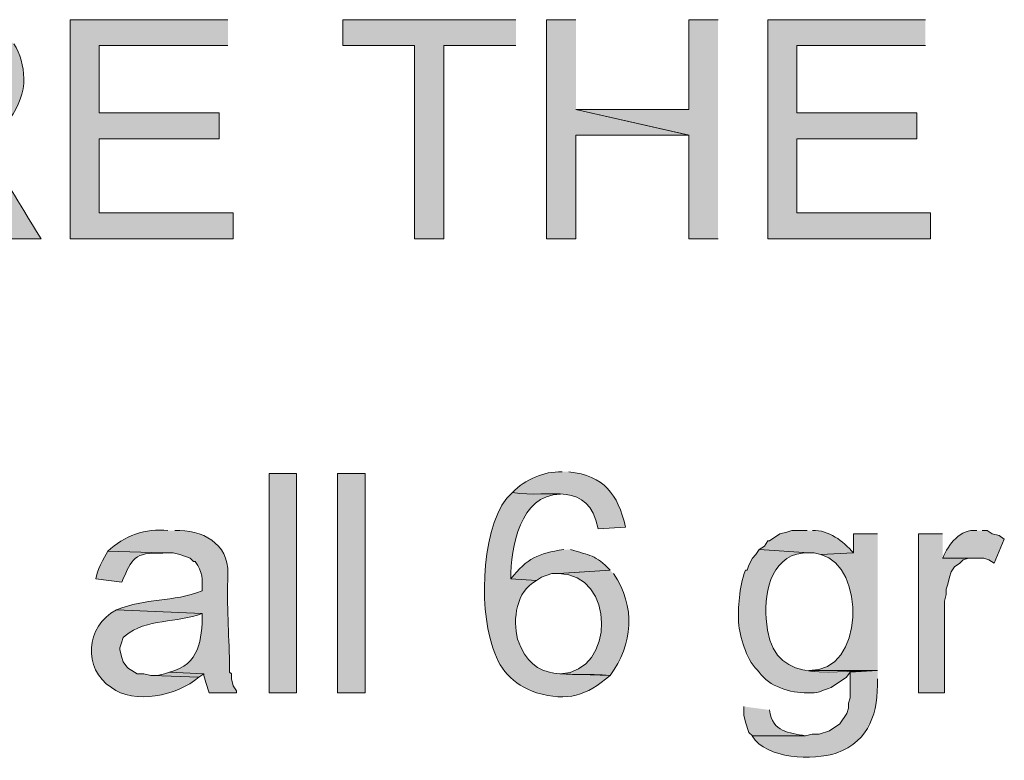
# Model space of a CAD drawing. Header units: inches. Extents: x 1352 to 2050, y -1711 to -1289.
# Tile 92 of 256: x 1816 to 1828, y -1597 to -1588. Entities that reach past the tile are written whole.
import ezdxf

# ---------------------------------------------------------------- set-up
doc = ezdxf.new("R2010")
doc.units = ezdxf.units.IN
doc.header["$MEASUREMENT"] = 0
doc.layers.add('图层 1', color=7, linetype='Continuous')

# ---------------------------------------------------------------- blocks, each defined once
blk = doc.blocks.new('block 13')
at = {"layer": '图层 1', "true_color": 0x221814}
for points in [[(1818.64, -1587.769), (1816.706, -1587.769), (1816.706, -1590.457), (1818.703, -1590.457), (1818.703, -1590.139), (1817.062, -1590.139), (1817.062, -1589.229), (1818.534, -1589.229), (1818.534, -1588.912), (1817.062, -1588.912), (1817.062, -1588.086), (1818.64, -1588.086)], [(1822.171, -1587.769), (1820.048, -1587.769), (1820.048, -1588.086), (1820.93, -1588.086), (1820.93, -1590.457), (1821.288, -1590.457), (1821.288, -1588.086), (1822.171, -1588.086)], [(1822.907, -1587.769), (1822.549, -1587.769), (1822.549, -1590.457), (1822.907, -1590.457), (1822.907, -1589.187), (1824.295, -1589.187), (1822.907, -1588.869)], [(1824.651, -1587.769), (1824.294, -1587.769), (1824.294, -1588.869), (1822.908, -1588.869), (1824.294, -1589.187), (1824.294, -1590.457), (1824.651, -1590.457)], [(1827.195, -1587.769), (1825.262, -1587.769), (1825.262, -1590.457), (1827.258, -1590.457), (1827.258, -1590.139), (1825.618, -1590.139), (1825.618, -1589.229), (1827.09, -1589.229), (1827.09, -1588.912), (1825.618, -1588.912), (1825.618, -1588.086), (1827.195, -1588.086)], [(1827.405, -1594.076), (1827.111, -1594.076), (1827.111, -1596.024), (1827.427, -1596.024), (1827.427, -1594.902), (1827.447, -1594.817), (1827.447, -1594.754), (1827.469, -1594.69), (1827.489, -1594.606), (1827.511, -1594.542), (1827.553, -1594.478), (1827.616, -1594.436), (1827.658, -1594.394), (1827.721, -1594.373), (1827.805, -1594.373), (1827.405, -1594.373)], [(1817.925, -1595.77), (1817.861, -1595.791), (1817.778, -1595.812), (1817.714, -1595.812), (1818.283, -1595.833), (1818.345, -1595.791)]]:
    blk.add_hatch(color=250, dxfattribs=at).paths.add_polyline_path(points)
h = blk.add_hatch(color=250, dxfattribs=at)
edge = h.paths.add_edge_path()
edge.add_spline(control_points=[(1815.949, -1588.002), (1815.949, -1588.002), (1815.192, -1588.065), (1815.192, -1588.065), (1815.408, -1588.035), (1815.669, -1588.113), (1815.738, -1588.34), (1815.81, -1588.554), (1815.732, -1588.848), (1815.486, -1588.89), (1815.486, -1588.89), (1815.486, -1588.912), (1815.486, -1588.912), (1815.113, -1588.956), (1814.737, -1589.019), (1814.351, -1588.954), (1814.351, -1588.954), (1815.97, -1588.975), (1815.97, -1588.975), (1816.072, -1588.838), (1816.139, -1588.66), (1816.138, -1588.488), (1816.127, -1588.339), (1816.104, -1588.186), (1816.012, -1588.065)], knot_values=[0, 0, 0, 0, 0.352778, 0.352778, 0.352778, 0.705556, 0.705556, 0.705556, 1.058333, 1.058333, 1.058333, 1.411111, 1.411111, 1.411111, 1.763889, 1.763889, 1.763889, 2.116667, 2.116667, 2.116667, 2.469444, 2.469444, 2.469444, 2.822222, 2.822222, 2.822222, 2.822222], degree=3, periodic=0)
edge.add_line((1816.012, -1588.065), (1815.949, -1588.002))
h = blk.add_hatch(color=250, dxfattribs=at)
edge = h.paths.add_edge_path()
edge.add_spline(control_points=[(1815.381, -1589.229), (1815.381, -1589.229), (1814.75, -1589.251), (1814.75, -1589.251), (1814.75, -1589.251), (1814.814, -1589.251), (1814.814, -1589.251), (1814.814, -1589.251), (1814.898, -1589.271), (1814.898, -1589.271), (1814.898, -1589.271), (1814.982, -1589.271), (1814.982, -1589.271), (1814.982, -1589.271), (1815.045, -1589.314), (1815.045, -1589.314), (1815.045, -1589.314), (1815.129, -1589.335), (1815.129, -1589.335), (1815.129, -1589.335), (1815.129, -1589.356), (1815.129, -1589.356), (1815.482, -1589.64), (1815.634, -1590.104), (1815.906, -1590.457), (1815.906, -1590.457), (1816.348, -1590.457), (1816.348, -1590.457), (1816.046, -1589.972), (1815.924, -1589.709), (1815.592, -1589.356), (1815.592, -1589.356), (1815.57, -1589.356), (1815.57, -1589.356), (1815.57, -1589.356), (1815.528, -1589.314), (1815.528, -1589.314), (1815.528, -1589.314), (1815.465, -1589.271), (1815.465, -1589.271)], knot_values=[0, 0, 0, 0, 0.352778, 0.352778, 0.352778, 0.705556, 0.705556, 0.705556, 1.058333, 1.058333, 1.058333, 1.411111, 1.411111, 1.411111, 1.763889, 1.763889, 1.763889, 2.116667, 2.116667, 2.116667, 2.469444, 2.469444, 2.469444, 2.822222, 2.822222, 2.822222, 3.175, 3.175, 3.175, 3.527778, 3.527778, 3.527778, 3.880556, 3.880556, 3.880556, 4.233333, 4.233333, 4.233333, 4.586111, 4.586111, 4.586111, 4.586111], degree=3, periodic=0)
edge.add_line((1815.465, -1589.271), (1815.381, -1589.229))
h = blk.add_hatch(color=250, dxfattribs=at)
edge = h.paths.add_edge_path()
edge.add_spline(control_points=[(1822.739, -1593.314), (1822.509, -1593.308), (1822.29, -1593.406), (1822.129, -1593.568), (1822.608, -1593.647), (1823.054, -1593.405), (1823.18, -1594.013), (1823.18, -1594.013), (1823.517, -1593.992), (1823.517, -1593.992), (1823.419, -1593.583), (1823.255, -1593.364), (1822.822, -1593.314)], knot_values=[0, 0, 0, 0, 0.352778, 0.352778, 0.352778, 0.705556, 0.705556, 0.705556, 1.058333, 1.058333, 1.058333, 1.411111, 1.411111, 1.411111, 1.411111], degree=3, periodic=0)
edge.add_line((1822.822, -1593.314), (1822.739, -1593.314))
h = blk.add_hatch(color=250, dxfattribs=at)
h.dxf.hatch_style = 2
h.paths.add_polyline_path([(1819.144, -1596.024), (1819.48, -1596.024), (1819.48, -1593.335), (1819.144, -1593.335)])
h = blk.add_hatch(color=250, dxfattribs=at)
h.dxf.hatch_style = 2
h.paths.add_polyline_path([(1819.985, -1596.024), (1820.321, -1596.024), (1820.321, -1593.335), (1819.985, -1593.335)])
h = blk.add_hatch(color=250, dxfattribs=at)
edge = h.paths.add_edge_path()
edge.add_spline(control_points=[(1822.129, -1593.568), (1821.741, -1593.899), (1821.722, -1594.987), (1821.877, -1595.431), (1821.957, -1595.73), (1822.131, -1595.919), (1822.423, -1596.024), (1822.812, -1596.133), (1823.032, -1596.064), (1823.327, -1595.812), (1822.792, -1595.757), (1822.397, -1595.939), (1822.192, -1595.368), (1822.133, -1595.116), (1822.172, -1594.784), (1822.423, -1594.648), (1822.423, -1594.648), (1822.108, -1594.627), (1822.108, -1594.627), (1822.115, -1594.242), (1822.216, -1593.593), (1822.717, -1593.59)], knot_values=[0, 0, 0, 0, 0.352778, 0.352778, 0.352778, 0.705556, 0.705556, 0.705556, 1.058333, 1.058333, 1.058333, 1.411111, 1.411111, 1.411111, 1.763889, 1.763889, 1.763889, 2.116667, 2.116667, 2.116667, 2.469444, 2.469444, 2.469444, 2.469444], degree=3, periodic=0)
edge.add_line((1822.717, -1593.59), (1822.129, -1593.568))
h = blk.add_hatch(color=250, dxfattribs=at)
edge = h.paths.add_edge_path()
edge.add_spline(control_points=[(1817.904, -1594.034), (1817.635, -1594.005), (1817.362, -1594.098), (1817.168, -1594.288), (1817.168, -1594.288), (1817.84, -1594.309), (1817.84, -1594.309), (1817.84, -1594.309), (1817.967, -1594.309), (1817.967, -1594.309), (1817.967, -1594.309), (1818.051, -1594.33), (1818.051, -1594.33), (1818.051, -1594.33), (1818.176, -1594.373), (1818.176, -1594.373), (1818.176, -1594.373), (1818.219, -1594.415), (1818.219, -1594.415), (1818.219, -1594.415), (1818.24, -1594.415), (1818.24, -1594.415), (1818.334, -1594.543), (1818.326, -1594.63), (1818.324, -1594.775), (1817.96, -1594.917), (1817.632, -1594.857), (1817.273, -1595.008), (1817.273, -1595.008), (1818.324, -1595.05), (1818.324, -1595.05), (1818.324, -1595.378), (1818.292, -1595.675), (1817.925, -1595.77), (1817.925, -1595.77), (1818.346, -1595.791), (1818.346, -1595.791), (1818.346, -1595.791), (1818.346, -1595.812), (1818.346, -1595.812), (1818.346, -1595.812), (1818.367, -1595.897), (1818.367, -1595.897), (1818.367, -1595.897), (1818.409, -1596.024), (1818.409, -1596.024), (1818.409, -1596.024), (1818.744, -1596.024), (1818.744, -1596.024), (1818.744, -1596.024), (1818.744, -1596.002), (1818.744, -1596.002), (1818.744, -1596.002), (1818.703, -1595.939), (1818.703, -1595.939), (1818.703, -1595.939), (1818.682, -1595.854), (1818.682, -1595.854), (1818.682, -1595.854), (1818.682, -1595.791), (1818.682, -1595.791), (1818.682, -1595.791), (1818.661, -1595.77), (1818.661, -1595.77), (1818.661, -1595.77), (1818.661, -1595.664), (1818.661, -1595.664), (1818.65, -1595.278), (1818.625, -1594.98), (1818.64, -1594.563), (1818.648, -1594.188), (1818.32, -1594.021), (1817.988, -1594.034)], knot_values=[0, 0, 0, 0, 0.352778, 0.352778, 0.352778, 0.705556, 0.705556, 0.705556, 1.058333, 1.058333, 1.058333, 1.411111, 1.411111, 1.411111, 1.763889, 1.763889, 1.763889, 2.116667, 2.116667, 2.116667, 2.469444, 2.469444, 2.469444, 2.822222, 2.822222, 2.822222, 3.175, 3.175, 3.175, 3.527778, 3.527778, 3.527778, 3.880556, 3.880556, 3.880556, 4.233333, 4.233333, 4.233333, 4.586111, 4.586111, 4.586111, 4.938889, 4.938889, 4.938889, 5.291667, 5.291667, 5.291667, 5.644444, 5.644444, 5.644444, 5.997222, 5.997222, 5.997222, 6.35, 6.35, 6.35, 6.702778, 6.702778, 6.702778, 7.055556, 7.055556, 7.055556, 7.408333, 7.408333, 7.408333, 7.761111, 7.761111, 7.761111, 8.113889, 8.113889, 8.113889, 8.466667, 8.466667, 8.466667, 8.466667], degree=3, periodic=0)
edge.add_line((1817.988, -1594.034), (1817.904, -1594.034))
h = blk.add_hatch(color=250, dxfattribs=at)
edge = h.paths.add_edge_path()
edge.add_spline(control_points=[(1825.745, -1594.034), (1825.745, -1594.034), (1825.555, -1594.034), (1825.555, -1594.034), (1825.555, -1594.034), (1825.493, -1594.055), (1825.493, -1594.055), (1825.493, -1594.055), (1825.409, -1594.076), (1825.409, -1594.076), (1825.409, -1594.076), (1825.282, -1594.161), (1825.282, -1594.161), (1825.282, -1594.161), (1825.261, -1594.161), (1825.261, -1594.161), (1825.261, -1594.161), (1825.22, -1594.224), (1825.22, -1594.224), (1825.22, -1594.224), (1825.156, -1594.267), (1825.156, -1594.267), (1825.156, -1594.267), (1825.766, -1594.309), (1825.766, -1594.309), (1825.766, -1594.309), (1825.829, -1594.309), (1825.829, -1594.309), (1825.829, -1594.309), (1825.913, -1594.33), (1825.913, -1594.33), (1825.913, -1594.33), (1826.312, -1594.309), (1826.312, -1594.309), (1826.184, -1594.163), (1826.012, -1594.026), (1825.808, -1594.034)], knot_values=[0, 0, 0, 0, 0.352778, 0.352778, 0.352778, 0.705556, 0.705556, 0.705556, 1.058333, 1.058333, 1.058333, 1.411111, 1.411111, 1.411111, 1.763889, 1.763889, 1.763889, 2.116667, 2.116667, 2.116667, 2.469444, 2.469444, 2.469444, 2.822222, 2.822222, 2.822222, 3.175, 3.175, 3.175, 3.527778, 3.527778, 3.527778, 3.880556, 3.880556, 3.880556, 4.233333, 4.233333, 4.233333, 4.233333], degree=3, periodic=0)
edge.add_line((1825.808, -1594.034), (1825.745, -1594.034))
h = blk.add_hatch(color=250, dxfattribs=at)
edge = h.paths.add_edge_path()
edge.add_spline(control_points=[(1827.826, -1594.034), (1827.62, -1594.011), (1827.478, -1594.203), (1827.406, -1594.373), (1827.406, -1594.373), (1827.909, -1594.373), (1827.909, -1594.373), (1827.909, -1594.373), (1827.973, -1594.394), (1827.973, -1594.394), (1827.973, -1594.394), (1828.037, -1594.436), (1828.037, -1594.436), (1828.037, -1594.436), (1828.162, -1594.14), (1828.162, -1594.14), (1828.162, -1594.14), (1828.099, -1594.097), (1828.099, -1594.097), (1828.099, -1594.097), (1828.015, -1594.076), (1828.015, -1594.076), (1828.015, -1594.076), (1827.951, -1594.034), (1827.951, -1594.034), (1827.951, -1594.034), (1827.889, -1594.034), (1827.889, -1594.034)], knot_values=[0, 0, 0, 0, 0.352778, 0.352778, 0.352778, 0.705556, 0.705556, 0.705556, 1.058333, 1.058333, 1.058333, 1.411111, 1.411111, 1.411111, 1.763889, 1.763889, 1.763889, 2.116667, 2.116667, 2.116667, 2.469444, 2.469444, 2.469444, 2.822222, 2.822222, 2.822222, 3.175, 3.175, 3.175, 3.175], degree=3, periodic=0)
edge.add_line((1827.889, -1594.034), (1827.826, -1594.034))
h = blk.add_hatch(color=250, dxfattribs=at)
edge = h.paths.add_edge_path()
edge.add_spline(control_points=[(1826.607, -1594.076), (1826.607, -1594.076), (1826.313, -1594.076), (1826.313, -1594.076), (1826.313, -1594.076), (1826.313, -1594.309), (1826.313, -1594.309), (1826.313, -1594.309), (1825.913, -1594.33), (1825.913, -1594.33), (1826.461, -1594.461), (1826.454, -1595.782), (1825.766, -1595.749), (1825.766, -1595.749), (1826.607, -1595.749), (1826.607, -1595.749)], knot_values=[0, 0, 0, 0, 0.352778, 0.352778, 0.352778, 0.705556, 0.705556, 0.705556, 1.058333, 1.058333, 1.058333, 1.411111, 1.411111, 1.411111, 1.763889, 1.763889, 1.763889, 1.763889], degree=3, periodic=0)
edge.add_line((1826.607, -1595.749), (1826.607, -1594.076))
h = blk.add_hatch(color=250, dxfattribs=at)
edge = h.paths.add_edge_path()
edge.add_spline(control_points=[(1822.759, -1594.267), (1822.445, -1594.316), (1822.311, -1594.37), (1822.108, -1594.627), (1822.108, -1594.627), (1822.423, -1594.648), (1822.423, -1594.648), (1822.423, -1594.648), (1822.487, -1594.606), (1822.487, -1594.606), (1822.487, -1594.606), (1822.613, -1594.563), (1822.613, -1594.563), (1822.613, -1594.563), (1822.696, -1594.563), (1822.696, -1594.563), (1822.696, -1594.563), (1823.327, -1594.521), (1823.327, -1594.521), (1823.155, -1594.333), (1823.07, -1594.337), (1822.843, -1594.267)], knot_values=[0, 0, 0, 0, 0.352778, 0.352778, 0.352778, 0.705556, 0.705556, 0.705556, 1.058333, 1.058333, 1.058333, 1.411111, 1.411111, 1.411111, 1.763889, 1.763889, 1.763889, 2.116667, 2.116667, 2.116667, 2.469444, 2.469444, 2.469444, 2.469444], degree=3, periodic=0)
edge.add_line((1822.843, -1594.267), (1822.759, -1594.267))
h = blk.add_hatch(color=250, dxfattribs=at)
edge = h.paths.add_edge_path()
edge.add_spline(control_points=[(1825.156, -1594.267), (1825.156, -1594.267), (1825.114, -1594.33), (1825.114, -1594.33), (1825.114, -1594.33), (1825.072, -1594.373), (1825.072, -1594.373), (1825.072, -1594.373), (1825.03, -1594.457), (1825.03, -1594.457), (1825.03, -1594.457), (1825.009, -1594.521), (1825.009, -1594.521), (1825.009, -1594.521), (1824.987, -1594.521), (1824.987, -1594.521), (1824.905, -1594.744), (1824.897, -1594.962), (1824.904, -1595.198), (1824.932, -1595.382), (1825.01, -1595.642), (1825.156, -1595.77), (1825.276, -1595.948), (1825.539, -1596.029), (1825.745, -1596.023), (1825.885, -1596.038), (1825.903, -1595.997), (1826.039, -1595.96), (1826.039, -1595.96), (1826.228, -1595.833), (1826.228, -1595.833), (1826.228, -1595.833), (1826.27, -1595.77), (1826.27, -1595.77), (1826.27, -1595.77), (1826.607, -1595.749), (1826.607, -1595.749), (1825.928, -1595.756), (1825.294, -1595.938), (1825.24, -1595.113), (1825.207, -1594.765), (1825.333, -1594.289), (1825.766, -1594.309)], knot_values=[0, 0, 0, 0, 0.352778, 0.352778, 0.352778, 0.705556, 0.705556, 0.705556, 1.058333, 1.058333, 1.058333, 1.411111, 1.411111, 1.411111, 1.763889, 1.763889, 1.763889, 2.116667, 2.116667, 2.116667, 2.469444, 2.469444, 2.469444, 2.822222, 2.822222, 2.822222, 3.175, 3.175, 3.175, 3.527778, 3.527778, 3.527778, 3.880556, 3.880556, 3.880556, 4.233333, 4.233333, 4.233333, 4.586111, 4.586111, 4.586111, 4.938889, 4.938889, 4.938889, 4.938889], degree=3, periodic=0)
edge.add_line((1825.766, -1594.309), (1825.156, -1594.267))
h = blk.add_hatch(color=250, dxfattribs=at)
edge = h.paths.add_edge_path()
edge.add_spline(control_points=[(1817.168, -1594.288), (1817.117, -1594.372), (1817.028, -1594.531), (1817.021, -1594.627), (1817.021, -1594.627), (1817.337, -1594.669), (1817.337, -1594.669), (1817.469, -1594.371), (1817.482, -1594.304), (1817.84, -1594.31)], knot_values=[0, 0, 0, 0, 0.352778, 0.352778, 0.352778, 0.705556, 0.705556, 0.705556, 1.058333, 1.058333, 1.058333, 1.058333], degree=3, periodic=0)
edge.add_line((1817.84, -1594.31), (1817.168, -1594.288))
h = blk.add_hatch(color=250, dxfattribs=at)
edge = h.paths.add_edge_path()
edge.add_spline(control_points=[(1823.327, -1594.521), (1823.327, -1594.521), (1822.697, -1594.563), (1822.697, -1594.563), (1823.391, -1594.558), (1823.398, -1595.771), (1822.717, -1595.791), (1822.717, -1595.791), (1823.327, -1595.812), (1823.327, -1595.812), (1823.611, -1595.435), (1823.643, -1594.961), (1823.369, -1594.563)], knot_values=[0, 0, 0, 0, 0.352778, 0.352778, 0.352778, 0.705556, 0.705556, 0.705556, 1.058333, 1.058333, 1.058333, 1.411111, 1.411111, 1.411111, 1.411111], degree=3, periodic=0)
edge.add_line((1823.369, -1594.563), (1823.327, -1594.521))
h = blk.add_hatch(color=250, dxfattribs=at)
edge = h.paths.add_edge_path()
edge.add_spline(control_points=[(1817.273, -1595.008), (1816.888, -1595.209), (1816.858, -1595.729), (1817.21, -1595.96), (1817.482, -1596.17), (1818.019, -1596.064), (1818.282, -1595.833), (1818.282, -1595.833), (1817.714, -1595.812), (1817.714, -1595.812), (1817.714, -1595.812), (1817.693, -1595.812), (1817.693, -1595.812), (1817.693, -1595.812), (1817.61, -1595.791), (1817.61, -1595.791), (1817.61, -1595.791), (1817.526, -1595.791), (1817.526, -1595.791), (1817.526, -1595.791), (1817.462, -1595.749), (1817.462, -1595.749), (1817.462, -1595.749), (1817.42, -1595.727), (1817.42, -1595.727), (1817.42, -1595.727), (1817.399, -1595.706), (1817.399, -1595.706), (1817.399, -1595.706), (1817.357, -1595.643), (1817.357, -1595.643), (1817.357, -1595.643), (1817.336, -1595.579), (1817.336, -1595.579), (1817.336, -1595.579), (1817.315, -1595.494), (1817.315, -1595.494), (1817.315, -1595.494), (1817.315, -1595.473), (1817.315, -1595.473), (1817.315, -1595.473), (1817.336, -1595.41), (1817.336, -1595.41), (1817.336, -1595.41), (1817.357, -1595.346), (1817.357, -1595.346), (1817.357, -1595.346), (1817.378, -1595.325), (1817.378, -1595.325), (1817.639, -1595.109), (1818.019, -1595.172), (1818.324, -1595.05)], knot_values=[0, 0, 0, 0, 0.352778, 0.352778, 0.352778, 0.705556, 0.705556, 0.705556, 1.058333, 1.058333, 1.058333, 1.411111, 1.411111, 1.411111, 1.763889, 1.763889, 1.763889, 2.116667, 2.116667, 2.116667, 2.469444, 2.469444, 2.469444, 2.822222, 2.822222, 2.822222, 3.175, 3.175, 3.175, 3.527778, 3.527778, 3.527778, 3.880556, 3.880556, 3.880556, 4.233333, 4.233333, 4.233333, 4.586111, 4.586111, 4.586111, 4.938889, 4.938889, 4.938889, 5.291667, 5.291667, 5.291667, 5.644444, 5.644444, 5.644444, 5.997222, 5.997222, 5.997222, 5.997222], degree=3, periodic=0)
edge.add_line((1818.324, -1595.05), (1817.273, -1595.008))
h = blk.add_hatch(color=250, dxfattribs=at)
edge = h.paths.add_edge_path()
edge.add_spline(control_points=[(1826.607, -1595.749), (1826.607, -1595.749), (1826.27, -1595.77), (1826.27, -1595.77), (1826.27, -1595.77), (1826.27, -1596.087), (1826.27, -1596.087), (1826.27, -1596.087), (1826.249, -1596.151), (1826.249, -1596.151), (1826.249, -1596.151), (1826.249, -1596.214), (1826.249, -1596.214), (1826.249, -1596.214), (1826.229, -1596.278), (1826.229, -1596.278), (1826.229, -1596.278), (1826.144, -1596.404), (1826.144, -1596.404), (1826.144, -1596.404), (1826.018, -1596.49), (1826.018, -1596.49), (1826.018, -1596.49), (1825.892, -1596.532), (1825.892, -1596.532), (1825.892, -1596.532), (1825.807, -1596.532), (1825.807, -1596.532), (1825.807, -1596.532), (1825.724, -1596.552), (1825.724, -1596.552), (1825.724, -1596.552), (1825.071, -1596.552), (1825.071, -1596.552), (1825.241, -1596.844), (1825.82, -1596.852), (1826.101, -1596.765), (1826.519, -1596.61), (1826.613, -1596.264), (1826.607, -1595.854)], knot_values=[0, 0, 0, 0, 0.352778, 0.352778, 0.352778, 0.705556, 0.705556, 0.705556, 1.058333, 1.058333, 1.058333, 1.411111, 1.411111, 1.411111, 1.763889, 1.763889, 1.763889, 2.116667, 2.116667, 2.116667, 2.469444, 2.469444, 2.469444, 2.822222, 2.822222, 2.822222, 3.175, 3.175, 3.175, 3.527778, 3.527778, 3.527778, 3.880556, 3.880556, 3.880556, 4.233333, 4.233333, 4.233333, 4.586111, 4.586111, 4.586111, 4.586111], degree=3, periodic=0)
edge.add_line((1826.607, -1595.854), (1826.607, -1595.749))
h = blk.add_hatch(color=250, dxfattribs=at)
edge = h.paths.add_edge_path()
edge.add_spline(control_points=[(1824.967, -1596.193), (1824.967, -1596.193), (1824.967, -1596.299), (1824.967, -1596.299), (1824.967, -1596.299), (1824.988, -1596.384), (1824.988, -1596.384), (1824.988, -1596.384), (1825.03, -1596.51), (1825.03, -1596.51), (1825.03, -1596.51), (1825.072, -1596.553), (1825.072, -1596.553), (1825.072, -1596.553), (1825.724, -1596.553), (1825.724, -1596.553), (1825.518, -1596.511), (1825.321, -1596.515), (1825.283, -1596.235)], knot_values=[0, 0, 0, 0, 0.352778, 0.352778, 0.352778, 0.705556, 0.705556, 0.705556, 1.058333, 1.058333, 1.058333, 1.411111, 1.411111, 1.411111, 1.763889, 1.763889, 1.763889, 2.116667, 2.116667, 2.116667, 2.116667], degree=3, periodic=0)
edge.add_line((1825.283, -1596.235), (1824.967, -1596.193))
at = {"layer": '图层 1', "lineweight": 0}
for points in [[(1818.64, -1587.769), (1816.706, -1587.769), (1816.706, -1590.457), (1818.703, -1590.457), (1818.703, -1590.139), (1817.062, -1590.139), (1817.062, -1589.229), (1818.534, -1589.229), (1818.534, -1588.912), (1817.062, -1588.912), (1817.062, -1588.086), (1818.64, -1588.086)], [(1822.171, -1587.769), (1820.048, -1587.769), (1820.048, -1588.086), (1820.93, -1588.086), (1820.93, -1590.457), (1821.288, -1590.457), (1821.288, -1588.086), (1822.171, -1588.086)], [(1822.907, -1587.769), (1822.549, -1587.769), (1822.549, -1590.457), (1822.907, -1590.457), (1822.907, -1589.187), (1824.295, -1589.187), (1822.907, -1588.869)], [(1824.651, -1587.769), (1824.294, -1587.769), (1824.294, -1588.869), (1822.908, -1588.869), (1824.294, -1589.187), (1824.294, -1590.457), (1824.651, -1590.457)], [(1827.195, -1587.769), (1825.262, -1587.769), (1825.262, -1590.457), (1827.258, -1590.457), (1827.258, -1590.139), (1825.618, -1590.139), (1825.618, -1589.229), (1827.09, -1589.229), (1827.09, -1588.912), (1825.618, -1588.912), (1825.618, -1588.086), (1827.195, -1588.086)], [(1819.144, -1596.024), (1819.48, -1596.024), (1819.48, -1593.335), (1819.144, -1593.335), (1819.144, -1596.024)], [(1819.985, -1596.024), (1820.321, -1596.024), (1820.321, -1593.335), (1819.985, -1593.335), (1819.985, -1596.024)], [(1827.405, -1594.076), (1827.111, -1594.076), (1827.111, -1596.024), (1827.427, -1596.024), (1827.427, -1594.902), (1827.447, -1594.817), (1827.447, -1594.754), (1827.469, -1594.69), (1827.489, -1594.606), (1827.511, -1594.542), (1827.553, -1594.478), (1827.616, -1594.436), (1827.658, -1594.394), (1827.721, -1594.373), (1827.805, -1594.373), (1827.405, -1594.373)], [(1817.925, -1595.77), (1817.861, -1595.791), (1817.778, -1595.812), (1817.714, -1595.812), (1818.283, -1595.833), (1818.345, -1595.791)]]:
    blk.add_lwpolyline(points, dxfattribs=at)
for points, knots in [([(1815.949, -1588.002), (1815.949, -1588.002), (1815.192, -1588.065), (1815.192, -1588.065), (1815.408, -1588.035), (1815.669, -1588.113), (1815.738, -1588.34), (1815.81, -1588.554), (1815.732, -1588.848), (1815.486, -1588.89), (1815.486, -1588.89), (1815.486, -1588.912), (1815.486, -1588.912), (1815.113, -1588.956), (1814.737, -1589.019), (1814.351, -1588.954), (1814.351, -1588.954), (1815.97, -1588.975), (1815.97, -1588.975), (1816.072, -1588.838), (1816.139, -1588.66), (1816.138, -1588.488), (1816.127, -1588.339), (1816.104, -1588.186), (1816.012, -1588.065)], [0, 0, 0, 0, 1, 1, 1, 2, 2, 2, 3, 3, 3, 4, 4, 4, 5, 5, 5, 6, 6, 6, 7, 7, 7, 8, 8, 8, 8]), ([(1815.381, -1589.229), (1815.381, -1589.229), (1814.75, -1589.251), (1814.75, -1589.251), (1814.75, -1589.251), (1814.814, -1589.251), (1814.814, -1589.251), (1814.814, -1589.251), (1814.898, -1589.271), (1814.898, -1589.271), (1814.898, -1589.271), (1814.982, -1589.271), (1814.982, -1589.271), (1814.982, -1589.271), (1815.045, -1589.314), (1815.045, -1589.314), (1815.045, -1589.314), (1815.129, -1589.335), (1815.129, -1589.335), (1815.129, -1589.335), (1815.129, -1589.356), (1815.129, -1589.356), (1815.482, -1589.64), (1815.634, -1590.104), (1815.906, -1590.457), (1815.906, -1590.457), (1816.348, -1590.457), (1816.348, -1590.457), (1816.046, -1589.972), (1815.924, -1589.709), (1815.592, -1589.356), (1815.592, -1589.356), (1815.57, -1589.356), (1815.57, -1589.356), (1815.57, -1589.356), (1815.528, -1589.314), (1815.528, -1589.314), (1815.528, -1589.314), (1815.465, -1589.271), (1815.465, -1589.271)], [0, 0, 0, 0, 1, 1, 1, 2, 2, 2, 3, 3, 3, 4, 4, 4, 5, 5, 5, 6, 6, 6, 7, 7, 7, 8, 8, 8, 9, 9, 9, 10, 10, 10, 11, 11, 11, 12, 12, 12, 13, 13, 13, 13]), ([(1822.739, -1593.314), (1822.509, -1593.308), (1822.29, -1593.406), (1822.129, -1593.568), (1822.608, -1593.647), (1823.054, -1593.405), (1823.18, -1594.013), (1823.18, -1594.013), (1823.517, -1593.992), (1823.517, -1593.992), (1823.419, -1593.583), (1823.255, -1593.364), (1822.822, -1593.314)], [0, 0, 0, 0, 1, 1, 1, 2, 2, 2, 3, 3, 3, 4, 4, 4, 4]), ([(1822.129, -1593.568), (1821.741, -1593.899), (1821.722, -1594.987), (1821.877, -1595.431), (1821.957, -1595.73), (1822.131, -1595.919), (1822.423, -1596.024), (1822.812, -1596.133), (1823.032, -1596.064), (1823.327, -1595.812), (1822.792, -1595.757), (1822.397, -1595.939), (1822.192, -1595.368), (1822.133, -1595.116), (1822.172, -1594.784), (1822.423, -1594.648), (1822.423, -1594.648), (1822.108, -1594.627), (1822.108, -1594.627), (1822.115, -1594.242), (1822.216, -1593.593), (1822.717, -1593.59)], [0, 0, 0, 0, 1, 1, 1, 2, 2, 2, 3, 3, 3, 4, 4, 4, 5, 5, 5, 6, 6, 6, 7, 7, 7, 7]), ([(1817.904, -1594.034), (1817.635, -1594.005), (1817.362, -1594.098), (1817.168, -1594.288), (1817.168, -1594.288), (1817.84, -1594.309), (1817.84, -1594.309), (1817.84, -1594.309), (1817.967, -1594.309), (1817.967, -1594.309), (1817.967, -1594.309), (1818.051, -1594.33), (1818.051, -1594.33), (1818.051, -1594.33), (1818.176, -1594.373), (1818.176, -1594.373), (1818.176, -1594.373), (1818.219, -1594.415), (1818.219, -1594.415), (1818.219, -1594.415), (1818.24, -1594.415), (1818.24, -1594.415), (1818.334, -1594.543), (1818.326, -1594.63), (1818.324, -1594.775), (1817.96, -1594.917), (1817.632, -1594.857), (1817.273, -1595.008), (1817.273, -1595.008), (1818.324, -1595.05), (1818.324, -1595.05), (1818.324, -1595.378), (1818.292, -1595.675), (1817.925, -1595.77), (1817.925, -1595.77), (1818.346, -1595.791), (1818.346, -1595.791), (1818.346, -1595.791), (1818.346, -1595.812), (1818.346, -1595.812), (1818.346, -1595.812), (1818.367, -1595.897), (1818.367, -1595.897), (1818.367, -1595.897), (1818.409, -1596.024), (1818.409, -1596.024), (1818.409, -1596.024), (1818.744, -1596.024), (1818.744, -1596.024), (1818.744, -1596.024), (1818.744, -1596.002), (1818.744, -1596.002), (1818.744, -1596.002), (1818.703, -1595.939), (1818.703, -1595.939), (1818.703, -1595.939), (1818.682, -1595.854), (1818.682, -1595.854), (1818.682, -1595.854), (1818.682, -1595.791), (1818.682, -1595.791), (1818.682, -1595.791), (1818.661, -1595.77), (1818.661, -1595.77), (1818.661, -1595.77), (1818.661, -1595.664), (1818.661, -1595.664), (1818.65, -1595.278), (1818.625, -1594.98), (1818.64, -1594.563), (1818.648, -1594.188), (1818.32, -1594.021), (1817.988, -1594.034)], [0, 0, 0, 0, 1, 1, 1, 2, 2, 2, 3, 3, 3, 4, 4, 4, 5, 5, 5, 6, 6, 6, 7, 7, 7, 8, 8, 8, 9, 9, 9, 10, 10, 10, 11, 11, 11, 12, 12, 12, 13, 13, 13, 14, 14, 14, 15, 15, 15, 16, 16, 16, 17, 17, 17, 18, 18, 18, 19, 19, 19, 20, 20, 20, 21, 21, 21, 22, 22, 22, 23, 23, 23, 24, 24, 24, 24]), ([(1825.745, -1594.034), (1825.745, -1594.034), (1825.555, -1594.034), (1825.555, -1594.034), (1825.555, -1594.034), (1825.493, -1594.055), (1825.493, -1594.055), (1825.493, -1594.055), (1825.409, -1594.076), (1825.409, -1594.076), (1825.409, -1594.076), (1825.282, -1594.161), (1825.282, -1594.161), (1825.282, -1594.161), (1825.261, -1594.161), (1825.261, -1594.161), (1825.261, -1594.161), (1825.22, -1594.224), (1825.22, -1594.224), (1825.22, -1594.224), (1825.156, -1594.267), (1825.156, -1594.267), (1825.156, -1594.267), (1825.766, -1594.309), (1825.766, -1594.309), (1825.766, -1594.309), (1825.829, -1594.309), (1825.829, -1594.309), (1825.829, -1594.309), (1825.913, -1594.33), (1825.913, -1594.33), (1825.913, -1594.33), (1826.312, -1594.309), (1826.312, -1594.309), (1826.184, -1594.163), (1826.012, -1594.026), (1825.808, -1594.034)], [0, 0, 0, 0, 1, 1, 1, 2, 2, 2, 3, 3, 3, 4, 4, 4, 5, 5, 5, 6, 6, 6, 7, 7, 7, 8, 8, 8, 9, 9, 9, 10, 10, 10, 11, 11, 11, 12, 12, 12, 12]), ([(1827.826, -1594.034), (1827.62, -1594.011), (1827.478, -1594.203), (1827.406, -1594.373), (1827.406, -1594.373), (1827.909, -1594.373), (1827.909, -1594.373), (1827.909, -1594.373), (1827.973, -1594.394), (1827.973, -1594.394), (1827.973, -1594.394), (1828.037, -1594.436), (1828.037, -1594.436), (1828.037, -1594.436), (1828.162, -1594.14), (1828.162, -1594.14), (1828.162, -1594.14), (1828.099, -1594.097), (1828.099, -1594.097), (1828.099, -1594.097), (1828.015, -1594.076), (1828.015, -1594.076), (1828.015, -1594.076), (1827.951, -1594.034), (1827.951, -1594.034), (1827.951, -1594.034), (1827.889, -1594.034), (1827.889, -1594.034)], [0, 0, 0, 0, 1, 1, 1, 2, 2, 2, 3, 3, 3, 4, 4, 4, 5, 5, 5, 6, 6, 6, 7, 7, 7, 8, 8, 8, 9, 9, 9, 9]), ([(1826.607, -1594.076), (1826.607, -1594.076), (1826.313, -1594.076), (1826.313, -1594.076), (1826.313, -1594.076), (1826.313, -1594.309), (1826.313, -1594.309), (1826.313, -1594.309), (1825.913, -1594.33), (1825.913, -1594.33), (1826.461, -1594.461), (1826.454, -1595.782), (1825.766, -1595.749), (1825.766, -1595.749), (1826.607, -1595.749), (1826.607, -1595.749)], [0, 0, 0, 0, 1, 1, 1, 2, 2, 2, 3, 3, 3, 4, 4, 4, 5, 5, 5, 5]), ([(1822.759, -1594.267), (1822.445, -1594.316), (1822.311, -1594.37), (1822.108, -1594.627), (1822.108, -1594.627), (1822.423, -1594.648), (1822.423, -1594.648), (1822.423, -1594.648), (1822.487, -1594.606), (1822.487, -1594.606), (1822.487, -1594.606), (1822.613, -1594.563), (1822.613, -1594.563), (1822.613, -1594.563), (1822.696, -1594.563), (1822.696, -1594.563), (1822.696, -1594.563), (1823.327, -1594.521), (1823.327, -1594.521), (1823.155, -1594.333), (1823.07, -1594.337), (1822.843, -1594.267)], [0, 0, 0, 0, 1, 1, 1, 2, 2, 2, 3, 3, 3, 4, 4, 4, 5, 5, 5, 6, 6, 6, 7, 7, 7, 7]), ([(1825.156, -1594.267), (1825.156, -1594.267), (1825.114, -1594.33), (1825.114, -1594.33), (1825.114, -1594.33), (1825.072, -1594.373), (1825.072, -1594.373), (1825.072, -1594.373), (1825.03, -1594.457), (1825.03, -1594.457), (1825.03, -1594.457), (1825.009, -1594.521), (1825.009, -1594.521), (1825.009, -1594.521), (1824.987, -1594.521), (1824.987, -1594.521), (1824.905, -1594.744), (1824.897, -1594.962), (1824.904, -1595.198), (1824.932, -1595.382), (1825.01, -1595.642), (1825.156, -1595.77), (1825.276, -1595.948), (1825.539, -1596.029), (1825.745, -1596.023), (1825.885, -1596.038), (1825.903, -1595.997), (1826.039, -1595.96), (1826.039, -1595.96), (1826.228, -1595.833), (1826.228, -1595.833), (1826.228, -1595.833), (1826.27, -1595.77), (1826.27, -1595.77), (1826.27, -1595.77), (1826.607, -1595.749), (1826.607, -1595.749), (1825.928, -1595.756), (1825.294, -1595.938), (1825.24, -1595.113), (1825.207, -1594.765), (1825.333, -1594.289), (1825.766, -1594.309)], [0, 0, 0, 0, 1, 1, 1, 2, 2, 2, 3, 3, 3, 4, 4, 4, 5, 5, 5, 6, 6, 6, 7, 7, 7, 8, 8, 8, 9, 9, 9, 10, 10, 10, 11, 11, 11, 12, 12, 12, 13, 13, 13, 14, 14, 14, 14]), ([(1817.168, -1594.288), (1817.117, -1594.372), (1817.028, -1594.531), (1817.021, -1594.627), (1817.021, -1594.627), (1817.337, -1594.669), (1817.337, -1594.669), (1817.469, -1594.371), (1817.482, -1594.304), (1817.84, -1594.31)], [0, 0, 0, 0, 1, 1, 1, 2, 2, 2, 3, 3, 3, 3]), ([(1823.327, -1594.521), (1823.327, -1594.521), (1822.697, -1594.563), (1822.697, -1594.563), (1823.391, -1594.558), (1823.398, -1595.771), (1822.717, -1595.791), (1822.717, -1595.791), (1823.327, -1595.812), (1823.327, -1595.812), (1823.611, -1595.435), (1823.643, -1594.961), (1823.369, -1594.563)], [0, 0, 0, 0, 1, 1, 1, 2, 2, 2, 3, 3, 3, 4, 4, 4, 4]), ([(1817.273, -1595.008), (1816.888, -1595.209), (1816.858, -1595.729), (1817.21, -1595.96), (1817.482, -1596.17), (1818.019, -1596.064), (1818.282, -1595.833), (1818.282, -1595.833), (1817.714, -1595.812), (1817.714, -1595.812), (1817.714, -1595.812), (1817.693, -1595.812), (1817.693, -1595.812), (1817.693, -1595.812), (1817.61, -1595.791), (1817.61, -1595.791), (1817.61, -1595.791), (1817.526, -1595.791), (1817.526, -1595.791), (1817.526, -1595.791), (1817.462, -1595.749), (1817.462, -1595.749), (1817.462, -1595.749), (1817.42, -1595.727), (1817.42, -1595.727), (1817.42, -1595.727), (1817.399, -1595.706), (1817.399, -1595.706), (1817.399, -1595.706), (1817.357, -1595.643), (1817.357, -1595.643), (1817.357, -1595.643), (1817.336, -1595.579), (1817.336, -1595.579), (1817.336, -1595.579), (1817.315, -1595.494), (1817.315, -1595.494), (1817.315, -1595.494), (1817.315, -1595.473), (1817.315, -1595.473), (1817.315, -1595.473), (1817.336, -1595.41), (1817.336, -1595.41), (1817.336, -1595.41), (1817.357, -1595.346), (1817.357, -1595.346), (1817.357, -1595.346), (1817.378, -1595.325), (1817.378, -1595.325), (1817.639, -1595.109), (1818.019, -1595.172), (1818.324, -1595.05)], [0, 0, 0, 0, 1, 1, 1, 2, 2, 2, 3, 3, 3, 4, 4, 4, 5, 5, 5, 6, 6, 6, 7, 7, 7, 8, 8, 8, 9, 9, 9, 10, 10, 10, 11, 11, 11, 12, 12, 12, 13, 13, 13, 14, 14, 14, 15, 15, 15, 16, 16, 16, 17, 17, 17, 17]), ([(1826.607, -1595.749), (1826.607, -1595.749), (1826.27, -1595.77), (1826.27, -1595.77), (1826.27, -1595.77), (1826.27, -1596.087), (1826.27, -1596.087), (1826.27, -1596.087), (1826.249, -1596.151), (1826.249, -1596.151), (1826.249, -1596.151), (1826.249, -1596.214), (1826.249, -1596.214), (1826.249, -1596.214), (1826.229, -1596.278), (1826.229, -1596.278), (1826.229, -1596.278), (1826.144, -1596.404), (1826.144, -1596.404), (1826.144, -1596.404), (1826.018, -1596.49), (1826.018, -1596.49), (1826.018, -1596.49), (1825.892, -1596.532), (1825.892, -1596.532), (1825.892, -1596.532), (1825.807, -1596.532), (1825.807, -1596.532), (1825.807, -1596.532), (1825.724, -1596.552), (1825.724, -1596.552), (1825.724, -1596.552), (1825.071, -1596.552), (1825.071, -1596.552), (1825.241, -1596.844), (1825.82, -1596.852), (1826.101, -1596.765), (1826.519, -1596.61), (1826.613, -1596.264), (1826.607, -1595.854)], [0, 0, 0, 0, 1, 1, 1, 2, 2, 2, 3, 3, 3, 4, 4, 4, 5, 5, 5, 6, 6, 6, 7, 7, 7, 8, 8, 8, 9, 9, 9, 10, 10, 10, 11, 11, 11, 12, 12, 12, 13, 13, 13, 13]), ([(1824.967, -1596.193), (1824.967, -1596.193), (1824.967, -1596.299), (1824.967, -1596.299), (1824.967, -1596.299), (1824.988, -1596.384), (1824.988, -1596.384), (1824.988, -1596.384), (1825.03, -1596.51), (1825.03, -1596.51), (1825.03, -1596.51), (1825.072, -1596.553), (1825.072, -1596.553), (1825.072, -1596.553), (1825.724, -1596.553), (1825.724, -1596.553), (1825.518, -1596.511), (1825.321, -1596.515), (1825.283, -1596.235)], [0, 0, 0, 0, 1, 1, 1, 2, 2, 2, 3, 3, 3, 4, 4, 4, 5, 5, 5, 6, 6, 6, 6])]:
    blk.add_open_spline(points, degree=3, knots=knots, dxfattribs=at)
blk = doc.blocks.new('block 9')
at = {"layer": '图层 1'}
blk.add_blockref('block 13', (0, 0), dxfattribs=at)
blk = doc.blocks.new('block 2')
at = {"layer": '图层 1'}
blk.add_blockref('block 9', (0, 0), dxfattribs=at)

msp = doc.modelspace()

# ---------------------------------------------------------------- block references
at = {"layer": '图层 1'}
msp.add_blockref('block 2', (0, 0), dxfattribs=at)

doc.saveas('drawing.dxf')
